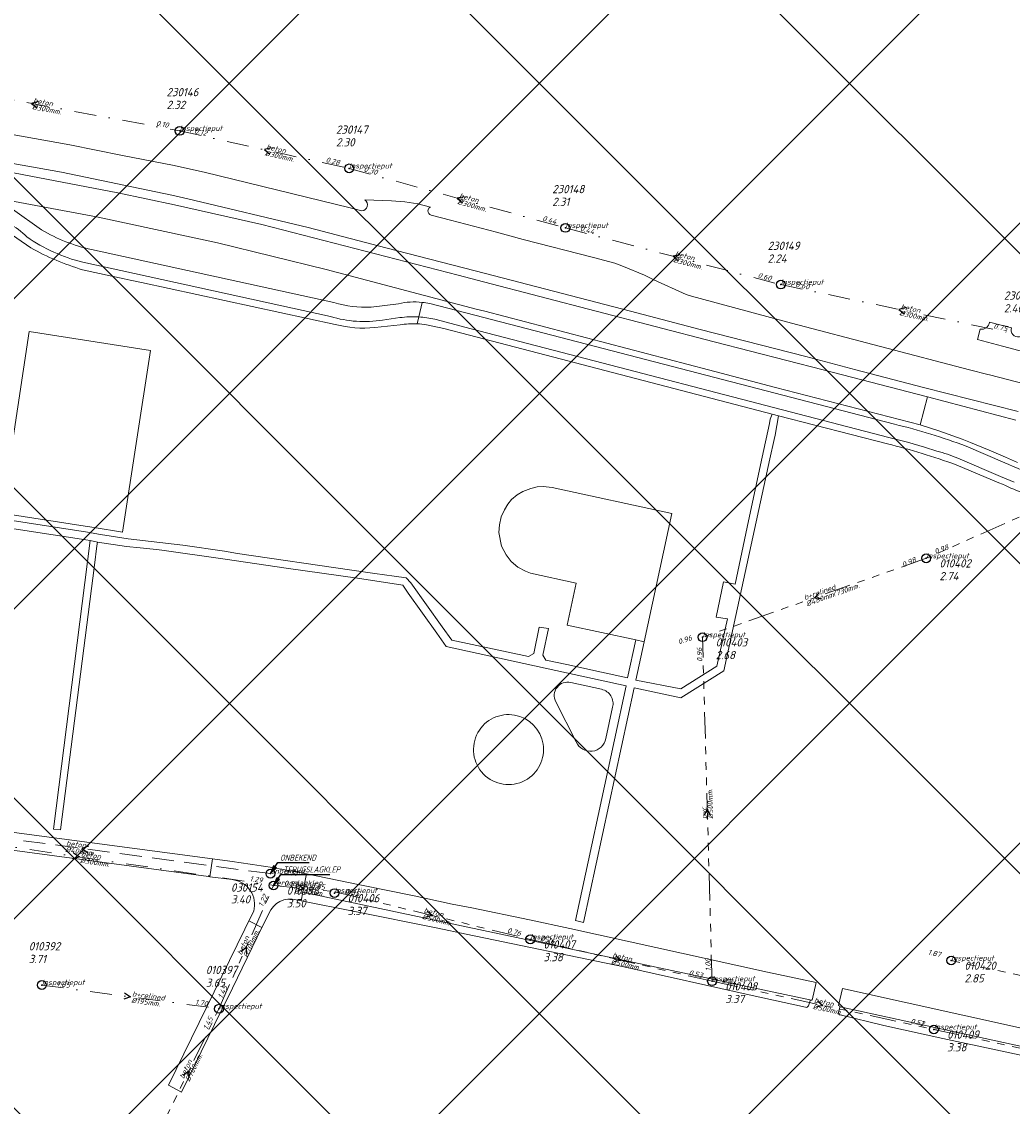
# Model space of a CAD drawing. Extents: x 148869 to 161638, y 453607 to 469810.
# Tile 183 of 256: x 153157 to 153383, y 463832 to 464079. Entities that reach past the tile are written whole.
import ezdxf

# ---------------------------------------------------------------- set-up
doc = ezdxf.new("R2010")
doc.units = 0
doc.header["$PDMODE"] = 32
doc.header["$PDSIZE"] = 2
for name, pattern in [('RI-GWA', [18.45, 6, -1.8, 1.75, -1.8, 1.75, -1.8, 1.75, -1.8]), ('RI-HWA', [7.4, 5, -2.4]), ('RI-VWA', [11, 5, -3, 0, -3])]:
    doc.linetypes.add(name, pattern=pattern)
doc.layers.get('0').update_dxf_attribs({"linetype": 'CONTINUOUS'})
doc.layers.get('DEFPOINTS').update_dxf_attribs({"linetype": 'CONTINUOUS'})
doc.layers.add('2023 hatch', color=90, linetype='CONTINUOUS')
doc.layers.add('B-OI-AANPIJLING', color=1, linetype='CONTINUOUS')
for name, color, linetype, lineweight in [('B-OI-RI-BIJZONDERDERHEDEN-T18', 134, 'CONTINUOUS', 18), ('B-OI-RI-GWA-MATERIAAL-T18', 10, 'CONTINUOUS', 18), ('B-OI-RI-GWA-PUTDEKSELHOOGTE-T25', 10, 'CONTINUOUS', 25), ('B-OI-RI-GWA_BOB-T18', 10, 'CONTINUOUS', 18), ('B-OI-RI-GWA_DIAMETER-HOOGTE-T18', 10, 'CONTINUOUS', 18), ('B-OI-RI-GWA_DIAMETER-T18', 10, 'CONTINUOUS', 18), ('B-OI-RI-GWA_PUTNUMMER-T18', 10, 'CONTINUOUS', 18), ('B-OI-RI-GWA_RIOOLPUT-S', 10, 'CONTINUOUS', 25), ('B-OI-RI-GWA_TRANSPORTLEIDING-G', 10, 'RI-GWA', 18), ('B-OI-RI-HWA-BOB-T18', 150, 'CONTINUOUS', 18), ('B-OI-RI-HWA-MATERIAAL-T18', 150, 'CONTINUOUS', 18), ('B-OI-RI-HWA-PUTDEKSELHOOGTE-T25', 150, 'CONTINUOUS', 25), ('B-OI-RI-HWA-PUTNUMMER-T25', 150, 'CONTINUOUS', 25), ('B-OI-RI-HWA_DIAMETER-T18', 150, 'CONTINUOUS', 18), ('B-OI-RI-HWA_RIOOLPUT-S', 150, 'CONTINUOUS', 25), ('B-OI-RI-HWA_TRANSPORTLEIDING-G', 150, 'RI-HWA', 18), ('B-OI-RI-STROOMRICHTING-S', 252, 'CONTINUOUS', 25), ('B-OI-RI-VWA-BOB-T18', 34, 'CONTINUOUS', 18), ('B-OI-RI-VWA-DIAMETER-T18', 34, 'CONTINUOUS', 18), ('B-OI-RI-VWA-MATERIAAL-T18', 34, 'CONTINUOUS', 18), ('B-OI-RI-VWA_PUTDEKSELHOOGTE-T25', 34, 'CONTINUOUS', 25), ('B-OI-RI-VWA_PUTNUMMER-T25', 34, 'CONTINUOUS', 25), ('B-OI-RI-VWA_RIOOLPUT-S', 34, 'CONTINUOUS', 25), ('B-OI-RI-VWA_TRANSPORTLEIDING-G', 34, 'RI-VWA', 18), ('B-RO-VH-VERHARDING_ASFALT-GV', 251, 'CONTINUOUS', 18), ('B-RO-VH-VERHARDING_STRAATBAKSTEEN-GV', 251, 'CONTINUOUS', 18), ('B-RO-VH-VERHARDING_TEGEL_RUBBER-GV', 251, 'CONTINUOUS', 18)]:
    doc.layers.add(name, color=color, linetype=linetype, lineweight=lineweight)
doc.styles.add('NLCS-ISO-M500-T18_CURSIEF', font='NLCS-ISO.ttf', dxfattribs={"oblique": 15, "height": 0.9})
doc.styles.add('NLCS-ISO-M750-T25_CURSIEF', font='NLCS-ISO.ttf', dxfattribs={"oblique": 15, "height": 1.875})

# ---------------------------------------------------------------- blocks, each defined once
blk = doc.blocks.new('ACMAP_ANN_TEMPLATE_gwa-diam-hoogte')
at = {"color": 0, "linetype": 'ByBlock', "style": 'NLCS-ISO-M500-T18_CURSIEF', "oblique": 15}
blk.add_attdef('gwa-diam-hoogte', (4, -1.3), '', height=1.2, dxfattribs=at)
blk = doc.blocks.new('ACMAP_ANN_TEMPLATE_vwa-diam')
at = {"color": 0, "linetype": 'ByBlock', "style": 'NLCS-ISO-M500-T18_CURSIEF', "oblique": 15}
blk.add_attdef('vwa-diam', (0.3, -1.3), '', height=1.2, dxfattribs=at)
blk = doc.blocks.new('ACMAP_ANN_TEMPLATE_vwa-materiaal')
at = {"color": 0, "linetype": 'ByBlock', "style": 'NLCS-ISO-M500-T18_CURSIEF', "oblique": 15}
blk.add_attdef('vwa-mat', (0.3, 0.2), '', height=1.2, dxfattribs=at)
blk = doc.blocks.new('ACMAP_ANN_TEMPLATE_vwa-nap-l')
at = {"color": 0, "linetype": 'ByBlock', "style": 'NLCS-ISO-M500-T18_CURSIEF', "oblique": 15}
blk.add_attdef('vwa-nap-l', (3.3, 0.2), '', height=1.2, dxfattribs=at)
blk = doc.blocks.new('ACMAP_ANN_TEMPLATE_vwa-nap-r')
at = {"color": 0, "linetype": 'ByBlock', "style": 'NLCS-ISO-M500-T18_CURSIEF', "oblique": 15}
blk.add_attdef('vwa-nap-r', (-5.6, 0.2), '', height=1.2, dxfattribs=at)
blk = doc.blocks.new('ACMAP_ANN_TEMPLATE_hwa-diam')
at = {"color": 0, "linetype": 'ByBlock', "style": 'NLCS-ISO-M500-T18_CURSIEF', "oblique": 15}
blk.add_attdef('hwa-diam', (-3.7, -1.3), '', height=1.2, dxfattribs=at)
blk = doc.blocks.new('ACMAP_ANN_TEMPLATE_hwa-materiaal')
at = {"color": 0, "linetype": 'ByBlock', "style": 'NLCS-ISO-M500-T18_CURSIEF', "oblique": 15}
blk.add_attdef('hwa-mat', (-3.7, 0.2), '', height=1.2, dxfattribs=at)
blk = doc.blocks.new('ACMAP_ANN_TEMPLATE_hwa-nap-l')
at = {"color": 0, "linetype": 'ByBlock', "style": 'NLCS-ISO-M500-T18_CURSIEF', "oblique": 15}
blk.add_attdef('hwa-nap-l', (3.3, 0.2), '', height=1.2, dxfattribs=at)
blk = doc.blocks.new('ACMAP_ANN_TEMPLATE_gwa-diam')
at = {"color": 0, "linetype": 'ByBlock', "style": 'NLCS-ISO-M500-T18_CURSIEF', "oblique": 15}
blk.add_attdef('gwa-diam', (-2.2, -1.3), '', height=1.2, dxfattribs=at)
blk = doc.blocks.new('ACMAP_ANN_TEMPLATE_gwa-materiaal')
at = {"color": 0, "linetype": 'ByBlock', "style": 'NLCS-ISO-M500-T18_CURSIEF', "oblique": 15}
blk.add_attdef('gwa-mat', (-2.2, 0.2), '', height=1.2, dxfattribs=at)
blk = doc.blocks.new('ACMAP_ANN_TEMPLATE_gwa-nap-l')
at = {"color": 0, "linetype": 'ByBlock', "style": 'NLCS-ISO-M500-T18_CURSIEF', "oblique": 15}
blk.add_attdef('gwa-nap-l', (2.3, 0.2), '', height=1.2, dxfattribs=at)
blk = doc.blocks.new('ACMAP_ANN_TEMPLATE_gwa-nap-r')
at = {"color": 0, "linetype": 'ByBlock', "style": 'NLCS-ISO-M500-T18_CURSIEF', "oblique": 15}
blk.add_attdef('gwa-nap-r', (-5.6, 0.2), '', height=1.2, dxfattribs=at)
blk = doc.blocks.new('ACMAP_ANN_TEMPLATE_hwa-puth')
at = {"color": 0, "linetype": 'ByBlock', "style": 'NLCS-ISO-M750-T25_CURSIEF', "oblique": 15}
blk.add_attdef('hwa-puth', (-9, -6.8), '', height=1.88, dxfattribs=at)
blk = doc.blocks.new('ACMAP_ANN_TEMPLATE_hwa-putnr')
at = {"color": 0, "linetype": 'ByBlock', "style": 'NLCS-ISO-M750-T25_CURSIEF', "oblique": 15}
blk.add_attdef('hwa-putnr', (-9, -4.1), '', height=1.88, dxfattribs=at)
blk = doc.blocks.new('ACMAP_ANN_TEMPLATE_type knoop')
at = {"layer": 'DEFPOINTS', "style": 'NLCS-ISO-M500-T18_CURSIEF', "oblique": 15}
blk.add_attdef('type_knoop', (0, 0), '', height=1.2, dxfattribs=at)
blk = doc.blocks.new('ACMAP_ANN_TEMPLATE_gwa-puth')
at = {"color": 0, "linetype": 'ByBlock', "style": 'NLCS-ISO-M750-T25_CURSIEF', "oblique": 15}
blk.add_attdef('gwa-puth', (3, -5), '', height=1.88, dxfattribs=at)
blk = doc.blocks.new('ACMAP_ANN_TEMPLATE_gwa-putnr')
at = {"color": 0, "linetype": 'ByBlock', "style": 'NLCS-ISO-M750-T25_CURSIEF', "oblique": 15}
blk.add_attdef('gwa-putnr', (3, -2.1), '', height=1.88, dxfattribs=at)
blk = doc.blocks.new('ACMAP_ANN_TEMPLATE_vwa-puth')
at = {"color": 0, "linetype": 'ByBlock', "style": 'NLCS-ISO-M750-T25_CURSIEF', "oblique": 15}
blk.add_attdef('vwa-puth', (-3, 5), '', height=1.88, dxfattribs=at)
blk = doc.blocks.new('ACMAP_ANN_TEMPLATE_vwa-putnr')
at = {"color": 0, "linetype": 'ByBlock', "style": 'NLCS-ISO-M750-T25_CURSIEF', "oblique": 15}
blk.add_attdef('vaw-putnr', (-3, 7.9), '', height=1.88, dxfattribs=at)

msp = doc.modelspace()

# ---------------------------------------------------------------- hatches: boundary and pattern name
at = {"layer": '2023 hatch'}
h = msp.add_hatch(dxfattribs=at)
h.set_pattern_fill('L45L135', color=256, scale=49.98)
h.set_pattern_definition([(45, (0, 0), (-35.341197, 35.341197), []), (135, (0, 0), (-35.341197, -35.341197), [])])
h.paths.add_polyline_path([(155033.65, 463387.49), (154736.21, 463174.82), (154703.82, 463157.03), (154669.13, 463116.73), (154497.36, 463128.81), (154485.96, 463103.35), (154403, 462810.28), (154029.41, 462913.19), (153921.91, 462926.36), (153533.06, 462959.92), (153521.58, 463046.87), (153065.73, 463131.59), (152840.09, 463157.69), (152602.55, 463321.62), (152457.44, 463373.38), (152283.77, 463566.95), (152230.15, 463641.33), (152156.25, 463699.58), (152012.16, 463887.19), (152009.38, 463939.89), (151991.35, 464191.03), (152103.19, 464343.83), (152153.39, 464455.21), (152151.03, 464561.94), (152249.45, 464811.76), (152130.92, 465032.5), (152332.42, 465169.93), (152738.18, 465252.75), (152947.54, 465152.17), (153150.32, 465023.39), (153302.02, 464886.05), (153728.6, 464650.43), (153874.6, 464567.83), (153954.88, 464501.43), (153988.94, 464472.57), (154027.82, 464422.75), (154193.47, 464138.07), (154280.01, 463968.67), (154339.28, 463993.19), (154494.94, 463873.13), (154622.49, 463821.49), (154755.92, 463721.99), (154868.72, 463597.28)])

# ---------------------------------------------------------------- linework, layer by layer
at = {"layer": 'B-OI-AANPIJLING', "color": 251, "flags": 128}
for points in [[(153213.48, 463885.11), (153214.85, 463886.46), (153214.21, 463886.88), (153213.48, 463885.11), (153214.32, 463886.81), (153214.42, 463886.74), (153213.48, 463885.11), (153214.63, 463886.6), (153214.74, 463886.53), (153213.48, 463885.11), (153215.17, 463887.62), (153222.3, 463887.62)], [(153214.21, 463882.42), (153215.57, 463883.76), (153214.94, 463884.19), (153214.21, 463882.42), (153215.04, 463884.12), (153215.15, 463884.05), (153214.21, 463882.42), (153215.36, 463883.9), (153215.47, 463883.83), (153214.21, 463882.42), (153215.89, 463884.93), (153227.05, 463884.93)]]:
    msp.add_lwpolyline(points, dxfattribs=at)
at = {"layer": 'B-OI-RI-GWA_RIOOLPUT-S', "color": 251}
for p in [(153363, 463957), (153312, 463939), (153214.21, 463882.42), (153228.08, 463880.68), (153272.75, 463870.13), (153368.7, 463865.3), (153314.17, 463860.58), (153364.76, 463849.59)]:
    msp.add_point(p, dxfattribs=at)
at = {"layer": 'B-OI-RI-GWA_TRANSPORTLEIDING-G', "color": 251}
for p, q in [((153414.68, 463979.88), (153363, 463957)), ((153363, 463957), (153312, 463939)), ((153314.17, 463860.58), (153312, 463939)), ((153201.76, 463854.32), (153214.21, 463882.42)), ((153214.21, 463882.42), (153228.15, 463880.99)), ((153228.15, 463880.99), (153272.75, 463870.13)), ((153272.75, 463870.13), (153314.17, 463860.58)), ((153406.69, 463857.06), (153368.7, 463865.3)), ((153314.17, 463860.58), (153364.76, 463849.59)), ((153187.95, 463825.96), (153201.76, 463854.32)), ((153406.52, 463840.55), (153364.76, 463849.59))]:
    msp.add_line(p, q, dxfattribs=at)
at = {"layer": 'B-OI-RI-HWA_RIOOLPUT-S', "color": 251}
msp.add_point((153213.48, 463885.11), dxfattribs=at)
at = {"layer": 'B-OI-RI-HWA_TRANSPORTLEIDING-G', "color": 251}
msp.add_line((153213.48, 463885.11), (153127.51, 463896.58), dxfattribs=at)
at = {"layer": 'B-OI-RI-STROOMRICHTING-S', "color": 251}
for points in [[(153160.54, 464061.15), (153158.98, 464060.7), (153160.27, 464059.73)], [(153213.67, 464050.55), (153212.11, 464050.16), (153213.36, 464049.15)], [(153257.65, 464039.42), (153256.08, 464039.1), (153257.27, 464038.03)], [(153306.86, 464026.19), (153305.29, 464025.86), (153306.48, 464024.8)], [(153358.33, 464014.14), (153356.77, 464013.73), (153358.02, 464012.73)], [(153338.61, 463949.16), (153337.49, 463948), (153339.1, 463947.8)], [(153313.83, 463898.37), (153313.08, 463899.79), (153312.4, 463898.33)], [(153168.61, 463889.84), (153169.92, 463888.92), (153168.39, 463888.42)], [(153172.02, 463891.37), (153170.49, 463890.84), (153171.83, 463889.94)], [(153219.82, 463882.57), (153221.17, 463881.7), (153219.67, 463881.13)], [(153249.21, 463876.6), (153250.45, 463875.56), (153248.88, 463875.2)], [(153206.73, 463867.34), (153207.98, 463868.37), (153208.05, 463866.76)], [(153292.21, 463866.38), (153293.45, 463865.35), (153291.89, 463864.98)], [(153180.23, 463857.92), (153181.58, 463857.02), (153180.05, 463856.5)], [(153338.2, 463856.09), (153339.46, 463855.09), (153337.89, 463854.69)], [(153193.58, 463839.16), (153194.86, 463840.14), (153194.86, 463838.53)]]:
    msp.add_lwpolyline(points, dxfattribs=at)
at = {"layer": 'B-OI-RI-VWA_RIOOLPUT-S'}
for p in [(153192.8, 464054.43), (153231.43, 464045.89), (153280.73, 464032.32), (153329.84, 464019.4), (153161.39, 463859.72), (153201.76, 463854.32)]:
    msp.add_point(p, dxfattribs=at)
at = {"layer": 'B-OI-RI-VWA_TRANSPORTLEIDING-G', "color": 251}
for p, q in [((153125.18, 464066.98), (153192.8, 464054.43)), ((153192.8, 464054.43), (153231.43, 464045.89)), ((153231.43, 464045.89), (153280.73, 464032.32)), ((153280.73, 464032.32), (153329.84, 464019.4)), ((153329.84, 464019.4), (153383.7, 464008.06)), ((153125.65, 463895.43), (153214.21, 463882.42)), ((153161.39, 463859.72), (153201.76, 463854.32))]:
    msp.add_line(p, q, dxfattribs=at)
at = {"layer": 'B-RO-VH-VERHARDING_ASFALT-GV', "flags": 128}
for points in [[(153234.34, 464036.24), (153231.66, 464036.89), (153198.38, 464045.04), (153191.14, 464046.59), (153179.75, 464048.83), (153167.74, 464051.29), (153143.49, 464055.6), (153137.07, 464056.74), (153135.9, 464056.98), (153134.69, 464050.56), (153135.26, 464050.48), (153142.28, 464049.22), (153165.82, 464045), (153190.98, 464039.78), (153194.65, 464038.94), (153222.11, 464032.4), (153239.82, 464027.78), (153262.54, 464021.9), (153295.61, 464013.36), (153311.44, 464009.14), (153335.56, 464002.98), (153346.97, 464000), (153362.36, 463995.96), (153383.95, 463990.44)], [(153144.52, 464040.31), (153174.23, 464034.74), (153201.39, 464028.88), (153226.23, 464022.82), (153260.42, 464013.81), (153262.34, 464013.31), (153313.38, 464000), (153328.67, 463995.96), (153361.6, 463987.41), (153363.29, 463993.78), (153339.48, 464000), (153314.62, 464006.36), (153287.72, 464013.33), (153262.05, 464020.05), (153256.29, 464021.56), (153211.51, 464033.12), (153191.62, 464037.55), (153178.71, 464040.31), (153149.69, 464045.85)], [(153250, 464037.05), (153247.09, 464037.8), (153244.11, 464038.27), (153241.11, 464038.48), (153235.03, 464038.69)], [(153161.32, 464031.88), (153154.66, 464036.56)], [(153249.4, 464036.22), (153249.42, 464036.44)], [(153480.09, 463972.33), (153479.98, 463972.36), (153479.92, 463972.37), (153477.26, 463972.9), (153476.21, 463973.11), (153452.37, 463979.33), (153450.48, 463979.81), (153411.06, 463990.23), (153385.66, 463996.71), (153377.39, 463998.82), (153377.08, 463998.91), (153372.9, 464000), (153332.26, 464010.64), (153309.48, 464016.74), (153308.25, 464017.15), (153300.91, 464020.48), (153298.79, 464021.54), (153294.01, 464023.52), (153291.98, 464024.25), (153287.12, 464025.58), (153271.11, 464029.68), (153264.99, 464031.32), (153254.54, 464034.11), (153250.16, 464035.22)], [(153153.48, 464031.52), (153158.87, 464027.76)], [(153227.97, 464015.29), (153172.67, 464027.41)], [(153170.62, 464022.78), (153180.11, 464020.73), (153181.49, 464020.43), (153184.07, 464019.87), (153228.28, 464010.31)], [(153170.71, 464024.5), (153227.19, 464012.11)], [(153227.19, 464012.11), (153170.71, 464024.5)], [(153248.09, 464015.35), (153247.29, 464012.02)], [(153247.29, 464012.02), (153248.09, 464015.35)], [(153242.68, 464015.03), (153236.43, 464014.25)], [(153355.79, 463987.56), (153260.06, 464012.41), (153249.8, 464015.08)], [(153239.07, 464011.31), (153243.01, 464011.87)], [(153243.01, 464011.87), (153239.07, 464011.31)], [(153247.29, 464012.02), (153246.92, 464010.46)], [(153246.92, 464010.46), (153247.29, 464012.02)], [(153365.45, 463981.46), (153362.57, 463982.35), (153358.76, 463983.44), (153354.48, 463984.54), (153259.26, 464009.35), (153250.95, 464011.52)], [(153250.95, 464011.52), (153259.26, 464009.35), (153354.48, 463984.54), (153358.76, 463983.44), (153362.57, 463982.35), (153365.45, 463981.46)], [(153382.44, 464009.57), (153377.45, 464010.81)], [(153237.27, 464009.61), (153243.04, 464010.22)], [(153249.04, 464010.22), (153253, 464009.38), (153258.86, 464007.85), (153327.87, 463989.88), (153329.32, 463989.49), (153354.14, 463983.11)], [(153375.31, 464009.26), (153374.68, 464006.89), (153380.42, 464005.38), (153387.5, 464003.45)], [(153383.43, 463988.51), (153363.29, 463993.78), (153361.6, 463987.41), (153361.64, 463987.4), (153365.84, 463986.08), (153371.21, 463984.15), (153373.11, 463983.42), (153377.35, 463981.65), (153381.11, 463980.02), (153383.81, 463978.86)], [(153148.98, 463964.61), (153171.37, 463961.21), (153172.36, 463961.05), (153174.04, 463960.7), (153180.67, 463959.72), (153183.76, 463959.39), (153187.49, 463959), (153188.76, 463958.86), (153203.17, 463956.79), (153217.05, 463954.77), (153233.37, 463952.48), (153243.69, 463950.89), (153244.9, 463949.09), (153251.39, 463939.97), (153253.57, 463936.91), (153280.98, 463930.89), (153294.62, 463927.93), (153291.95, 463915.6), (153283.02, 463874.42), (153284.89, 463874.01), (153296.41, 463927.44), (153307.04, 463925.16), (153316.86, 463931.33), (153317.47, 463934.16), (153327.36, 463979.64), (153328.33, 463984.1), (153328.54, 463985.07), (153329.32, 463989.49), (153327.87, 463989.88), (153327.44, 463988.72), (153327.23, 463987.74), (153325.59, 463980.03), (153322.51, 463965.57), (153319.42, 463951.1), (153316.79, 463951.67), (153315.08, 463943.58), (153317.67, 463943.17), (153315.28, 463932.38), (153307.03, 463927.25), (153296.77, 463929.22), (153298.67, 463937.99), (153296.82, 463938.39), (153294.86, 463929.78), (153288.97, 463931.02), (153281.08, 463932.77), (153276.25, 463933.8), (153275.62, 463934.92), (153276.87, 463940.96), (153274.78, 463941.28), (153273.52, 463935.31), (153272.35, 463934.62), (153254.85, 463938.32), (153252.66, 463941.39), (153245.49, 463951.43), (153244.45, 463952.51), (153241.66, 463952.91), (153237.28, 463953.55), (153232.08, 463954.3), (153205.96, 463958.08), (153203.05, 463958.65), (153193.54, 463959.98), (153181.05, 463961.47), (153174.75, 463962.46), (153171.77, 463962.93), (153150.58, 463966.26)], [(153380.89, 463978.79), (153372.08, 463982.56)], [(153369.82, 463978.31), (153379.54, 463974.23), (153380.4, 463973.87)], [(153383.04, 463974.36), (153379.93, 463975.68), (153370.19, 463979.85)], [(153370.19, 463979.85), (153379.93, 463975.68), (153383.04, 463974.36)], [(153204.24, 463887.95), (153200.29, 463888.47), (153199.68, 463884.42), (153204.76, 463883.74)], [(153219.37, 463879.17), (153220.49, 463878.94), (153220.89, 463880.91), (153221.73, 463885.04), (153220.58, 463885.26)], [(153337.02, 463856.3), (153337.9, 463860.28), (153326.8, 463862.67), (153281.74, 463872.6), (153272.56, 463874.59), (153259.37, 463877.28), (153254.94, 463878.18), (153246.23, 463880.06), (153233.89, 463882.59), (153221.73, 463885.04), (153220.89, 463880.91), (153258.47, 463872.94), (153336.82, 463856.3)], [(153336.82, 463856.3), (153258.47, 463872.94), (153220.89, 463880.91), (153220.49, 463878.94), (153232.7, 463876.49), (153251.62, 463872.66), (153258.13, 463871.31), (153294.03, 463863.85), (153323.3, 463857.32), (153335.44, 463854.66)], [(153209.67, 463876.55), (153208.56, 463874.35), (153211.56, 463872.86), (153212.05, 463873.84), (153213.14, 463876.03)], [(153343.91, 463858.94), (153343.02, 463855.05)], [(153343.33, 463854.57), (153343.39, 463854.77), (153437.67, 463834.19), (153437.86, 463834.32), (153438.78, 463838.03), (153437.9, 463838.21), (153413.81, 463843.43), (153391.67, 463848.36), (153385.44, 463849.7), (153343.91, 463858.94)], [(153336.15, 463854.98), (153336.43, 463855.91)], [(153343.33, 463854.57), (153343.03, 463853.42)], [(153343.37, 463852.92), (153353.31, 463850.48), (153366.8, 463847.5), (153392.01, 463842.17), (153435.39, 463832.77), (153437.67, 463834.19), (153343.39, 463854.77), (153343.33, 463854.57)]]:
    msp.add_lwpolyline(points, dxfattribs=at)
at = {"layer": 'B-RO-VH-VERHARDING_ASFALT-GV'}
for points in [[(153235.03, 464038.69, -0.73012), (153234.34, 464036.24)], [(153250.16, 464035.22, -0.348091), (153249.4, 464036.22)], [(153249.42, 464036.44, -0.24225), (153250, 464037.05)], [(153149.07, 464034.95, -0.153043), (153157.96, 464030.26)], [(153157.96, 464030.26, 0.153043), (153149.07, 464034.95)], [(153157.96, 464030.26, 0.09043), (153170.71, 464024.5)], [(153170.71, 464024.5, -0.09043), (153157.96, 464030.26)], [(153172.67, 464027.41, -0.081329), (153161.32, 464031.88)], [(153158.87, 464027.76, 0.051312), (153170.62, 464022.78)], [(153236.43, 464014.25, -0.087405), (153227.97, 464015.29)], [(153248.09, 464015.35, 0.083817), (153242.68, 464015.03)], [(153249.8, 464015.08, 0.02678), (153248.09, 464015.35)], [(153227.19, 464012.11, 0.113643), (153239.07, 464011.31)], [(153239.07, 464011.31, -0.113643), (153227.19, 464012.11)], [(153228.28, 464010.31, 0.091454), (153237.27, 464009.61)], [(153243.01, 464011.87, -0.047015), (153247.29, 464012.02)], [(153247.29, 464012.02, 0.047015), (153243.01, 464011.87)], [(153243.04, 464010.22, -0.057014), (153246.92, 464010.46)], [(153246.92, 464010.46, -0.031553), (153249.04, 464010.22)], [(153250.95, 464011.52, 0.040439), (153247.29, 464012.02)], [(153247.29, 464012.02, -0.040439), (153250.95, 464011.52)], [(153377.45, 464010.81, -0.432459), (153375.31, 464009.26)], [(153385.43, 464008.58, -1.020471), (153382.44, 464009.57)], [(153372.08, 463982.56, 0.032481), (153355.79, 463987.56)], [(153354.14, 463983.11, -0.025199), (153369.82, 463978.31)], [(153370.19, 463979.85, 0.030559), (153365.45, 463981.46)], [(153365.45, 463981.46, -0.030559), (153370.19, 463979.85)], [(153388.77, 463975.72, -0.03324), (153380.89, 463978.79)], [(153380.4, 463973.87, 0.050206), (153390.95, 463970.16)], [(153220.58, 463885.26, 0.015288), (153204.24, 463887.95)], [(153204.76, 463883.74, -0.467977), (153209.67, 463876.55)], [(153213.14, 463876.03, -0.373541), (153219.37, 463879.17)], [(153335.44, 463854.66, 0.418428), (153336.15, 463854.98)], [(153336.43, 463855.91, -0.360206), (153336.82, 463856.3)], [(153336.82, 463856.3, -0.128231), (153337.02, 463856.3)], [(153343.02, 463855.05, -0.424315), (153343.33, 463854.57)], [(153343.03, 463853.42, 0.546463), (153343.37, 463852.92)]]:
    msp.add_lwpolyline(points, format="xyb", dxfattribs=at)
at = {"layer": 'B-RO-VH-VERHARDING_ASFALT-GV', "flags": 128}
for points in [[(153296.82, 463938.39), (153298.67, 463937.99), (153305, 463967.22), (153277.7, 463973.14), (153275.64, 463973.34), (153274.28, 463973.27), (153272.83, 463972.94), (153271, 463972.2), (153269.71, 463971.45), (153268.48, 463970.37), (153267.63, 463969.36), (153266.83, 463968.07), (153266.08, 463966.42), (153265.69, 463964.66), (153265.57, 463962.91), (153266.19, 463959.8), (153267.2, 463957.77), (153268.39, 463956.28), (153269.91, 463955), (153271.61, 463954.06), (153272.75, 463953.61), (153283.18, 463951.36), (153281.15, 463941.78)], [(153174.04, 463960.7), (153172.36, 463961.05), (153164.02, 463895.28), (153165.65, 463895.07), (153173.37, 463955.45), (153173.94, 463959.88)], [(153199.68, 463884.42), (153200.29, 463888.47), (153135.52, 463897.05), (153134.93, 463893.06), (153135.3, 463893.01), (153199.34, 463884.47)]]:
    msp.add_lwpolyline(points, close=True, dxfattribs=at)
at = {"layer": 'B-RO-VH-VERHARDING_STRAATBAKSTEEN-GV', "flags": 128}
msp.add_lwpolyline([(153190.25, 463836.87), (153193.23, 463835.33), (153200.77, 463850.74), (153204.83, 463859), (153211.56, 463872.86), (153208.56, 463874.35), (153207.62, 463872.43)], close=True, dxfattribs=at)
at = {"layer": 'B-RO-VH-VERHARDING_TEGEL_RUBBER-GV', "flags": 128}
msp.add_lwpolyline([(153158.45, 464008.67), (153152.27, 463967.3), (153170.28, 463964.48), (153173.28, 463964.01), (153179.77, 463962.99), (153186.11, 464004.4)], close=True, dxfattribs=at)
at = {"layer": 'B-RO-VH-VERHARDING_TEGEL_RUBBER-GV'}
for points in [[(153281.98, 463928.68, 0.648843), (153278.56, 463924.27)], [(153291.49, 463923.04, 0.426159), (153288.98, 463927.13)], [(153271.51, 463906.35, 1.341964), (153260.79, 463917.26)], [(153260.79, 463917.26, 0.74681), (153271.51, 463906.35)], [(153283.2, 463915.14, 0.73955), (153289.95, 463915.91)]]:
    msp.add_lwpolyline(points, format="xyb", dxfattribs=at)
at = {"layer": 'B-RO-VH-VERHARDING_TEGEL_RUBBER-GV', "flags": 128}
for points in [[(153288.98, 463927.13), (153281.98, 463928.68)], [(153278.56, 463924.27), (153283.2, 463915.14)], [(153289.95, 463915.91), (153291.49, 463923.04)]]:
    msp.add_lwpolyline(points, dxfattribs=at)

# ---------------------------------------------------------------- block references
at = {"layer": 'B-OI-RI-GWA-MATERIAAL-T18', "color": 251}
for p, rotation, values in [((153337.5, 463948), 19.4400348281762, {'gwa-mat': 'b+relined'}), ((153313.08, 463899.79), 91.58505638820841, {'gwa-mat': 'pvc'}), ((153221.18, 463881.7), 354.1514949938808, {'gwa-mat': 'beton'}), ((153250.45, 463875.56), 346.3149256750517, {'gwa-mat': 'beton'}), ((153207.98, 463868.37), 66.10395394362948, {'gwa-mat': 'beton'}), ((153293.46, 463865.35), 347.0164966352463, {'gwa-mat': 'beton'}), ((153339.46, 463855.09), 347.7436900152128, {'gwa-mat': 'beton'}), ((153194.86, 463840.14), 64.03607346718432, {'gwa-mat': 'beton'})]:
    msp.add_blockref('ACMAP_ANN_TEMPLATE_gwa-materiaal', p, dxfattribs=dict(at, rotation=rotation)).add_auto_attribs(values)
at = {"layer": 'B-OI-RI-GWA-PUTDEKSELHOOGTE-T25', "color": 251}
for p, values in [((153363, 463957), {'gwa-puth': '2.74'}), ((153312, 463939), {'gwa-puth': '2.68'}), ((153214.21, 463882.42), {'gwa-puth': '3.50'}), ((153228.08, 463880.68), {'gwa-puth': '3.37'}), ((153272.75, 463870.13), {'gwa-puth': '3.38'}), ((153368.7, 463865.3), {'gwa-puth': '2.85'}), ((153314.17, 463860.58), {'gwa-puth': '3.37'}), ((153364.76, 463849.59), {'gwa-puth': '3.38'})]:
    msp.add_blockref('ACMAP_ANN_TEMPLATE_gwa-puth', p, dxfattribs=at).add_auto_attribs(values)
at = {"layer": 'B-OI-RI-GWA_BOB-T18', "color": 251}
for name, p, rotation, values in [('ACMAP_ANN_TEMPLATE_gwa-nap-l', (153363, 463957), 19.4400348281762, {'gwa-nap-l': '0.98'}), ('ACMAP_ANN_TEMPLATE_gwa-nap-r', (153363, 463957), 23.88014384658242, {'gwa-nap-r': '0.98'}), ('ACMAP_ANN_TEMPLATE_gwa-nap-r', (153312, 463939), 19.4400348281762, {'gwa-nap-r': '0.96'}), ('ACMAP_ANN_TEMPLATE_gwa-nap-r', (153312, 463939), 91.58505638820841, {'gwa-nap-r': '0.96'}), ('ACMAP_ANN_TEMPLATE_gwa-nap-l', (153214.21, 463882.42), 354.1514949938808, {'gwa-nap-l': '0.87'}), ('ACMAP_ANN_TEMPLATE_gwa-nap-r', (153228.15, 463880.99), 354.1514949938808, {'gwa-nap-r': '0.85'}), ('ACMAP_ANN_TEMPLATE_gwa-nap-l', (153228.15, 463880.99), 346.3149256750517, {'gwa-nap-l': '0.85'}), ('ACMAP_ANN_TEMPLATE_gwa-nap-r', (153214.21, 463882.42), 66.10395394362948, {'gwa-nap-r': '1.22'}), ('ACMAP_ANN_TEMPLATE_gwa-nap-r', (153272.75, 463870.13), 346.3149256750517, {'gwa-nap-r': '0.76'}), ('ACMAP_ANN_TEMPLATE_gwa-nap-l', (153272.75, 463870.13), 347.0164966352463, {'gwa-nap-l': '0.76'}), ('ACMAP_ANN_TEMPLATE_gwa-nap-r', (153368.7, 463865.3), 347.7621530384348, {'gwa-nap-r': '1.87'}), ('ACMAP_ANN_TEMPLATE_gwa-nap-l', (153314.17, 463860.58), 91.58505638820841, {'gwa-nap-l': '1.00'}), ('ACMAP_ANN_TEMPLATE_gwa-nap-r', (153314.17, 463860.58), 347.0164966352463, {'gwa-nap-r': '0.53'}), ('ACMAP_ANN_TEMPLATE_gwa-nap-l', (153201.76, 463854.32), 66.10395394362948, {'gwa-nap-l': '1.45'}), ('ACMAP_ANN_TEMPLATE_gwa-nap-l', (153314.17, 463860.58), 347.7436900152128, {'gwa-nap-l': '0.54'}), ('ACMAP_ANN_TEMPLATE_gwa-nap-r', (153201.76, 463854.32), 64.03607346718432, {'gwa-nap-r': '1.45'}), ('ACMAP_ANN_TEMPLATE_gwa-nap-r', (153364.76, 463849.59), 347.7436900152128, {'gwa-nap-r': '0.51'}), ('ACMAP_ANN_TEMPLATE_gwa-nap-r', (153364.76, 463849.59), 347.7853617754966, {'gwa-nap-r': '0.52'})]:
    msp.add_blockref(name, p, dxfattribs=dict(at, rotation=rotation)).add_auto_attribs(values)
at = {"layer": 'B-OI-RI-GWA_DIAMETER-HOOGTE-T18', "color": 251, "rotation": 19.4400348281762}
msp.add_blockref('ACMAP_ANN_TEMPLATE_gwa-diam-hoogte', (153337.5, 463948), dxfattribs=at).add_auto_attribs({'gwa-diam-hoogte': '/730mm.'})
at = {"layer": 'B-OI-RI-GWA_DIAMETER-T18', "color": 251}
for p, rotation, values in [((153337.5, 463948), 19.4400348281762, {'gwa-diam': '%%c480mm.'}), ((153313.08, 463899.79), 91.58505638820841, {'gwa-diam': '%%c500mm.'}), ((153221.18, 463881.7), 354.1514949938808, {'gwa-diam': '%%c700mm.'}), ((153250.45, 463875.56), 346.3149256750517, {'gwa-diam': '%%c500mm.'}), ((153207.98, 463868.37), 66.10395394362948, {'gwa-diam': '%%c700mm.'}), ((153293.46, 463865.35), 347.0164966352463, {'gwa-diam': '%%c500mm.'}), ((153339.46, 463855.09), 347.7436900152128, {'gwa-diam': '%%c500mm.'}), ((153194.86, 463840.14), 64.03607346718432, {'gwa-diam': '%%c700mm.'})]:
    msp.add_blockref('ACMAP_ANN_TEMPLATE_gwa-diam', p, dxfattribs=dict(at, rotation=rotation)).add_auto_attribs(values)
at = {"layer": 'B-OI-RI-GWA_PUTNUMMER-T18', "color": 251}
for p, values in [((153363, 463957), {'gwa-putnr': '010402'}), ((153312, 463939), {'gwa-putnr': '010403'}), ((153214.21, 463882.42), {'gwa-putnr': '010398'}), ((153228.08, 463880.68), {'gwa-putnr': '010406'}), ((153272.75, 463870.13), {'gwa-putnr': '010407'}), ((153368.7, 463865.3), {'gwa-putnr': '010420'}), ((153314.17, 463860.58), {'gwa-putnr': '010408'}), ((153364.76, 463849.59), {'gwa-putnr': '010409'})]:
    msp.add_blockref('ACMAP_ANN_TEMPLATE_gwa-putnr', p, dxfattribs=at).add_auto_attribs(values)
at = {"layer": 'B-OI-RI-HWA-BOB-T18', "color": 251, "rotation": 352.4039160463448}
msp.add_blockref('ACMAP_ANN_TEMPLATE_hwa-nap-l', (153213.48, 463885.11), dxfattribs=at).add_auto_attribs({'hwa-nap-l': '1.77'})
at = {"layer": 'B-OI-RI-HWA-MATERIAAL-T18', "color": 251, "rotation": 352.4039160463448}
msp.add_blockref('ACMAP_ANN_TEMPLATE_hwa-materiaal', (153170.5, 463890.84), dxfattribs=at).add_auto_attribs({'hwa-mat': 'beton'})
at = {"layer": 'B-OI-RI-HWA-PUTDEKSELHOOGTE-T25', "color": 251}
msp.add_blockref('ACMAP_ANN_TEMPLATE_hwa-puth', (153213.48, 463885.11), dxfattribs=at).add_auto_attribs({'hwa-puth': '3.40'})
at = {"layer": 'B-OI-RI-HWA-PUTNUMMER-T25', "color": 251}
msp.add_blockref('ACMAP_ANN_TEMPLATE_hwa-putnr', (153213.48, 463885.11), dxfattribs=at).add_auto_attribs({'hwa-putnr': '030154'})
at = {"layer": 'B-OI-RI-HWA_DIAMETER-T18', "color": 251, "rotation": 352.4039160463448}
msp.add_blockref('ACMAP_ANN_TEMPLATE_hwa-diam', (153170.5, 463890.84), dxfattribs=at).add_auto_attribs({'hwa-diam': '%%c400mm.'})
at = {"layer": 'B-OI-RI-VWA-BOB-T18', "color": 251}
for name, p, rotation, values in [('ACMAP_ANN_TEMPLATE_vwa-nap-r', (153192.8, 464054.43), 349.4857683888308, {'vwa-nap-r': '0.10'}), ('ACMAP_ANN_TEMPLATE_vwa-nap-l', (153192.8, 464054.43), 347.5340251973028, {'vwa-nap-l': '0.12'}), ('ACMAP_ANN_TEMPLATE_vwa-nap-r', (153231.43, 464045.89), 347.5340251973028, {'vwa-nap-r': '0.28'}), ('ACMAP_ANN_TEMPLATE_vwa-nap-l', (153231.43, 464045.89), 344.6102436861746, {'vwa-nap-l': '0.30'}), ('ACMAP_ANN_TEMPLATE_vwa-nap-r', (153280.73, 464032.32), 344.6102436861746, {'vwa-nap-r': '0.44'}), ('ACMAP_ANN_TEMPLATE_vwa-nap-l', (153280.73, 464032.32), 345.260457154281, {'vwa-nap-l': '0.44'}), ('ACMAP_ANN_TEMPLATE_vwa-nap-r', (153329.84, 464019.4), 345.260457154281, {'vwa-nap-r': '0.60'}), ('ACMAP_ANN_TEMPLATE_vwa-nap-l', (153329.84, 464019.4), 348.1102697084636, {'vwa-nap-l': '0.60'}), ('ACMAP_ANN_TEMPLATE_vwa-nap-r', (153383.7, 464008.06), 348.1102697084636, {'vwa-nap-r': '0.75'}), ('ACMAP_ANN_TEMPLATE_vwa-nap-r', (153214.21, 463882.42), 351.6426819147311, {'vwa-nap-r': '1.29'}), ('ACMAP_ANN_TEMPLATE_vwa-nap-l', (153161.39, 463859.72), 352.3811870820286, {'vwa-nap-l': '1.85'}), ('ACMAP_ANN_TEMPLATE_vwa-nap-r', (153201.76, 463854.32), 352.3811870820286, {'vwa-nap-r': '1.70'})]:
    msp.add_blockref(name, p, dxfattribs=dict(at, rotation=rotation)).add_auto_attribs(values)
at = {"layer": 'B-OI-RI-VWA-DIAMETER-T18', "color": 251}
for p, rotation, values in [((153158.99, 464060.71), 349.4857683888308, {'vwa-diam': '%%c300mm.'}), ((153212.11, 464050.16), 347.5340251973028, {'vwa-diam': '%%c300mm.'}), ((153256.08, 464039.1), 344.6102436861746, {'vwa-diam': '%%c300mm.'}), ((153305.29, 464025.86), 345.260457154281, {'vwa-diam': '%%c300mm.'}), ((153356.77, 464013.73), 348.1102697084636, {'vwa-diam': '%%c300mm.'}), ((153169.93, 463888.92), 351.6426819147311, {'vwa-diam': '%%c300mm.'}), ((153181.58, 463857.02), 352.3811870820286, {'vwa-diam': '%%c195mm.'})]:
    msp.add_blockref('ACMAP_ANN_TEMPLATE_vwa-diam', p, dxfattribs=dict(at, rotation=rotation)).add_auto_attribs(values)
at = {"layer": 'B-OI-RI-VWA-MATERIAAL-T18', "color": 251}
for p, rotation, values in [((153158.99, 464060.71), 349.4857683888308, {'vwa-mat': 'beton'}), ((153212.11, 464050.16), 347.5340251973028, {'vwa-mat': 'beton'}), ((153256.08, 464039.1), 344.6102436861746, {'vwa-mat': 'beton'}), ((153305.29, 464025.86), 345.260457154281, {'vwa-mat': 'beton'}), ((153356.77, 464013.73), 348.1102697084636, {'vwa-mat': 'beton'}), ((153169.93, 463888.92), 351.6426819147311, {'vwa-mat': 'beton'}), ((153181.58, 463857.02), 352.3811870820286, {'vwa-mat': 'b+relined'})]:
    msp.add_blockref('ACMAP_ANN_TEMPLATE_vwa-materiaal', p, dxfattribs=dict(at, rotation=rotation)).add_auto_attribs(values)
at = {"layer": 'B-OI-RI-VWA_PUTDEKSELHOOGTE-T25', "color": 251}
for p, values in [((153192.8, 464054.43), {'vwa-puth': '2.32'}), ((153231.43, 464045.89), {'vwa-puth': '2.30'}), ((153280.73, 464032.32), {'vwa-puth': '2.31'}), ((153329.84, 464019.4), {'vwa-puth': '2.24'}), ((153383.7, 464008.06), {'vwa-puth': '2.40'}), ((153161.39, 463859.72), {'vwa-puth': '3.71'}), ((153201.76, 463854.32), {'vwa-puth': '3.65'})]:
    msp.add_blockref('ACMAP_ANN_TEMPLATE_vwa-puth', p, dxfattribs=at).add_auto_attribs(values)
at = {"layer": 'B-OI-RI-VWA_PUTNUMMER-T25', "color": 251}
for p, values in [((153192.8, 464054.43), {'vaw-putnr': '230146'}), ((153231.43, 464045.89), {'vaw-putnr': '230147'}), ((153280.73, 464032.32), {'vaw-putnr': '230148'}), ((153329.84, 464019.4), {'vaw-putnr': '230149'}), ((153383.7, 464008.06), {'vaw-putnr': '230150'}), ((153161.39, 463859.72), {'vaw-putnr': '010392'}), ((153201.76, 463854.32), {'vaw-putnr': '010397'})]:
    msp.add_blockref('ACMAP_ANN_TEMPLATE_vwa-putnr', p, dxfattribs=at).add_auto_attribs(values)
at = {"layer": 'DEFPOINTS'}
for p, values in [((153192.8, 464054.43), {'type_knoop': 'inspectieput'}), ((153231.43, 464045.89), {'type_knoop': 'inspectieput'}), ((153280.73, 464032.32), {'type_knoop': 'inspectieput'}), ((153329.84, 464019.4), {'type_knoop': 'inspectieput'}), ((153363, 463957), {'type_knoop': 'inspectieput'}), ((153312, 463939), {'type_knoop': 'inspectieput'}), ((153213.48, 463885.11), {'type_knoop': 'onbekend'}), ((153214.21, 463882.42), {'type_knoop': 'terugslagklep'}), ((153228.08, 463880.68), {'type_knoop': 'inspectieput'}), ((153272.75, 463870.13), {'type_knoop': 'inspectieput'}), ((153368.7, 463865.3), {'type_knoop': 'inspectieput'}), ((153161.39, 463859.72), {'type_knoop': 'inspectieput'}), ((153314.17, 463860.58), {'type_knoop': 'inspectieput'}), ((153201.76, 463854.32), {'type_knoop': 'inspectieput'}), ((153364.76, 463849.59), {'type_knoop': 'inspectieput'})]:
    msp.add_blockref('ACMAP_ANN_TEMPLATE_type knoop', p, dxfattribs=at).add_auto_attribs(values)

# ---------------------------------------------------------------- texts
at = {"layer": 'B-OI-RI-BIJZONDERDERHEDEN-T18', "color": 251, "style": 'NLCS-ISO-M500-T18_CURSIEF', "oblique": 15, "width": 0.8}
for s, p in [('ONBEKEND', (153215.68, 463888.08)), ('TERUGSLAGKLEP', (153216.4, 463885.39))]:
    msp.add_text(s, height=1.35, dxfattribs=at).set_placement(p)

doc.saveas('drawing.dxf')
